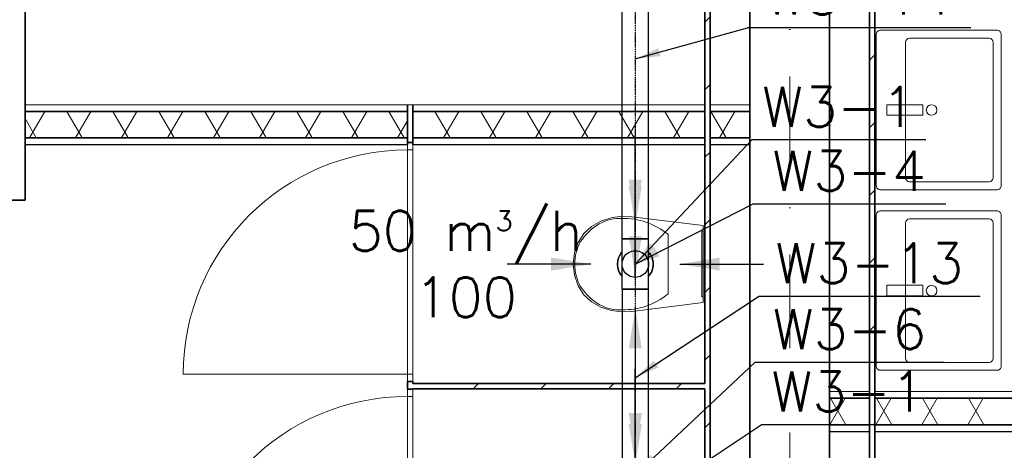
# Model space of a CAD drawing. Header units: millimetres. Extents: x -8078 to 234695, y -4319 to 602442.
# Tile 90 of 152: x 101070 to 104778, y 248821 to 250442. Entities that reach past the tile are written whole.
import ezdxf

# ---------------------------------------------------------------- set-up
doc = ezdxf.new("R2010")
doc.units = ezdxf.units.MM
doc.header["$MEASUREMENT"] = 0
doc.linetypes.add('DASHDOT', pattern=[1, 0.5, -0.25, 0, -0.25])
doc.linetypes.add('Kropki i Kreski', pattern=[6.702778, 3.527778, -1.763889, 0, -1.411111])
for name, color, linetype in [('#podkład', 252, 'Continuous'), ('- strefy pomieszczeń', 7, 'Continuous'), ('Drzwi Archicad', 7, 'Continuous'), ('FLUID-W3', 7, 'Continuous'), ('FLUID-W3-150-ARRDU', 7, 'Continuous'), ('FLUID-W3-150-ARRGR', 7, 'Continuous'), ('FLUID-W3-150-NUM', 7, 'Continuous'), ('FLUID-W3-SYM', 7, 'Continuous'), ('Konstrukcja - Siatka mod', 7, 'Continuous'), ('Konstrukcja - Ściany działowe', 7, 'Continuous'), ('Konstrukcja - Ściany nośne wew..P', 7, 'Continuous'), ('Wnętrze - Wyposażenie', 7, 'Continuous')]:
    doc.layers.add(name, color=color, linetype=linetype)
doc.styles.add('FDBES', font='simplex.shx')
doc.styles.add('STYL_AUTOMATYCZNY_6', font='txt')
doc.styles.add('STYL_AUTOMATYCZNY_9', font='txt')
doc.dimstyles.new('FDBES', dxfattribs={"dimscale": 50, "dimtxt": 4, "dimasz": 2.5, "dimexe": 0.8, "dimexo": 2, "dimgap": 1, "dimtad": 1, "dimdsep": 46, "dimtxsty": 'FDBES', "dimcen": 2.5, "dimclrd": 4, "dimclre": 5, "dimadec": 0, "dimazin": 0, "dimtfac": 1, "dimtmove": 0, "dimatfit": 3, "dimfxl": 1, "dimarcsym": 0})
pattern_1 = [(45, (-208051.03, 747718.21), (-127.27922, 127.27922), [])]
pattern_2 = [(0, (-208051.03, 747718.21), (0, 75), [0, -75])]
pattern_3 = [(60, (-208051.03, 747718.21), (-129.90381, 75), []), (120, (-208051.03, 747718.21), (129.90381, 75), [])]

# ---------------------------------------------------------------- blocks, each defined once
blk = doc.blocks.new('SDFGHB')
at = {"layer": 'Konstrukcja - Ściany działowe', "linetype": 'Continuous', "lineweight": 13}
h = blk.add_hatch(dxfattribs=at)
h.set_pattern_fill('Bloczki_ceramiczne_0001', color=252, style=0, pattern_type=2)
h.set_pattern_definition(pattern_1)
h.paths.add_polyline_path([(43277.6, 461800.5), (43277.6, 463660.5), (43257.6, 463660.5), (43257.6, 461800.5)])
h = blk.add_hatch(dxfattribs=at)
h.set_pattern_fill('Bloczki_ceramiczne_0001', color=252, style=0, pattern_type=2)
h.set_pattern_definition(pattern_1)
h.paths.add_polyline_path([(43877.6, 460720.5), (43897.6, 460720.5), (43897.6, 463520.5), (43877.6, 463520.5)])
h = blk.add_hatch(dxfattribs=at)
h.set_pattern_fill('Izolacja_miękka_0001', color=252, style=0, pattern_type=2)
h.set_pattern_definition(pattern_3)
h.paths.add_polyline_path([(42137.6, 461775.5), (40697.6, 461775.5), (40697.6, 461675.5), (42137.6, 461675.5)])
h = blk.add_hatch(dxfattribs=at)
h.set_pattern_fill('Izolacja_miękka_0001', color=252, style=0, pattern_type=2)
h.set_pattern_definition(pattern_3)
h.paths.add_polyline_path([(43257.6, 461775.5), (42157.6, 461775.5), (42157.6, 461675.5), (43257.6, 461675.5)])
h = blk.add_hatch(dxfattribs=at)
h.set_pattern_fill('Izolacja_miękka_0001', color=252, style=0, pattern_type=2)
h.set_pattern_definition(pattern_3)
h.paths.add_polyline_path([(43277.6, 461675.5), (43427, 461675.5), (43427, 461775.5), (43277.6, 461775.5)])
h = blk.add_hatch(dxfattribs=at)
h.set_pattern_fill('Gips_0001', color=252, style=0, pattern_type=2)
h.set_pattern_definition(pattern_2)
h.paths.add_polyline_path([(42137.6, 461675.5), (40697.6, 461675.5), (40697.6, 461650.5), (42137.6, 461650.5)])
h = blk.add_hatch(dxfattribs=at)
h.set_pattern_fill('Gips_0001', color=252, style=0, pattern_type=2)
h.set_pattern_definition(pattern_2)
h.paths.add_polyline_path([(43257.6, 461675.5), (42157.6, 461675.5), (42157.6, 461650.5), (43257.6, 461650.5)])
h = blk.add_hatch(dxfattribs=at)
h.set_pattern_fill('Bloczki_ceramiczne_0001', color=252, style=0, pattern_type=2)
h.set_pattern_definition(pattern_1)
h.paths.add_polyline_path([(43277.6, 461675.5), (43257.6, 461675.5), (43257.6, 461650.5), (43277.6, 461650.5)])
h = blk.add_hatch(dxfattribs=at)
h.set_pattern_fill('Bloczki_ceramiczne_0001', color=252, style=0, pattern_type=2)
h.set_pattern_definition(pattern_1)
h.paths.add_polyline_path([(43277.6, 458910.5), (43277.6, 461650.5), (43257.6, 461650.5), (43257.6, 458910.5)])
h = blk.add_hatch(dxfattribs=at)
h.set_pattern_fill('Gips_0001', color=252, style=0, pattern_type=2)
h.set_pattern_definition(pattern_2)
h.paths.add_polyline_path([(43277.6, 461650.5), (43427, 461650.5), (43427, 461675.5), (43277.6, 461675.5)])
h = blk.add_hatch(dxfattribs=at)
h.set_pattern_fill('Bloczki_ceramiczne_0001', color=252, style=0, pattern_type=2)
h.set_pattern_definition(pattern_1)
h.paths.add_polyline_path([(42157.6, 460730.5), (43257.6, 460730.5), (43257.6, 460750.5), (42157.6, 460750.5)])
h = blk.add_hatch(dxfattribs=at)
h.set_pattern_fill('Izolacja_miękka_0001', color=252, style=0, pattern_type=2)
h.set_pattern_definition(pattern_3)
h.paths.add_polyline_path([(43877.6, 460695.5), (43727.6, 460695.5), (43727.6, 460595.5), (43877.6, 460595.5)])
h = blk.add_hatch(dxfattribs=at)
h.set_pattern_fill('Izolacja_miękka_0001', color=252, style=0, pattern_type=2)
h.set_pattern_definition(pattern_3)
h.paths.add_polyline_path([(43897.6, 460695.5), (43897.6, 460595.5), (44777.6, 460595.5), (44777.6, 460695.5)])
h = blk.add_hatch(dxfattribs=at)
h.set_pattern_fill('Bloczki_ceramiczne_0001', color=252, style=0, pattern_type=2)
h.set_pattern_definition(pattern_1)
h.paths.add_polyline_path([(43877.6, 458910.5), (43897.6, 458910.5), (43897.6, 460570.5), (43877.6, 460570.5)])
at = {"layer": 'Drzwi Archicad', "color": 252, "linetype": 'Continuous', "lineweight": 13, "ltscale": 100}
for p, q in [((42137.6, 461630), (42137.6, 461658)), ((42137.6, 461658), (42157.6, 461658)), ((42157.6, 461658), (42157.6, 461618)), ((42157.6, 461630), (42137.6, 461630)), ((42137.6, 461630), (42137.6, 460786)), ((42157.6, 461630), (42137.6, 461630)), ((42157.6, 461618), (42157.6, 461630)), ((42157.6, 460786), (42157.6, 461630)), ((42157.6, 460786), (42157.6, 460798)), ((42157.6, 460798), (42157.6, 460758)), ((42137.6, 460786), (41293.6, 460786)), ((42137.6, 460758), (42137.6, 460786)), ((42137.6, 460786), (42157.6, 460786)), ((42137.6, 460786), (42157.6, 460786)), ((42157.6, 460758), (42137.6, 460758)), ((42137.6, 460702.1), (42137.6, 460730.1)), ((42137.6, 460730.1), (42157.6, 460730.1)), ((42157.6, 460730.1), (42157.6, 460690.1)), ((42157.6, 460702.1), (42137.6, 460702.1)), ((42137.6, 460702.1), (42137.6, 459858.1)), ((42157.6, 460702.1), (42137.6, 460702.1)), ((42157.6, 460690.1), (42157.6, 460702.1)), ((42157.6, 459858.1), (42157.6, 460702.1))]:
    blk.add_line(p, q, dxfattribs=at)
at = {"layer": 'Drzwi Archicad', "color": 252, "linetype": 'Continuous', "lineweight": 35, "ltscale": 100}
for p, q in [((42137.6, 461658), (42157.6, 461658)), ((42137.6, 461658), (42157.6, 461658)), ((40697.6, 461440.5), (40397.6, 461440.5)), ((42137.6, 460758), (42157.6, 460758)), ((42137.6, 460758), (42157.6, 460758)), ((42137.6, 460730.1), (42157.6, 460730.1)), ((42137.6, 460730.1), (42157.6, 460730.1))]:
    blk.add_line(p, q, dxfattribs=at)
at = {"layer": 'Drzwi Archicad', "color": 252, "linetype": 'Continuous', "lineweight": 13, "ltscale": 100}
for centre in [(42137.6, 460786), (42137.6, 459858.1)]:
    blk.add_arc(centre, 844, 90, 180, dxfattribs=at)
at = {"layer": 'Konstrukcja - Siatka mod', "color": 252, "linetype": 'Kropki i Kreski', "lineweight": 13, "ltscale": 100}
blk.add_line((43577.6, 457531.6), (43577.6, 474496.4), dxfattribs=at)
at = {"layer": 'Konstrukcja - Ściany działowe', "color": 252, "linetype": 'Continuous', "lineweight": 35, "ltscale": 100}
for p, q in [((42137.6, 461800.5), (42137.6, 461775.5)), ((42137.6, 461800.5), (42137.6, 461775.5)), ((42157.6, 461775.5), (42157.6, 461800.5)), ((42157.6, 461775.5), (42157.6, 461800.5)), ((43257.6, 461800.5), (43257.6, 461775.5)), ((43257.6, 461800.5), (43257.6, 461775.5)), ((43277.6, 461775.5), (43277.6, 461800.5)), ((43277.6, 461775.5), (43277.6, 461800.5)), ((42137.6, 461775.5), (40697.6, 461775.5)), ((42137.6, 461775.5), (42137.6, 461675.5)), ((42137.6, 461775.5), (42137.6, 461675.5)), ((42157.6, 461675.5), (42157.6, 461775.5)), ((42157.6, 461675.5), (42157.6, 461775.5)), ((43257.6, 461775.5), (42157.6, 461775.5)), ((43257.6, 461775.5), (43257.6, 461675.5)), ((43257.6, 461775.5), (43257.6, 461675.5)), ((43277.6, 461675.5), (43277.6, 461775.5)), ((43427, 461775.5), (43277.6, 461775.5)), ((43277.6, 461675.5), (43277.6, 461775.5)), ((40697.6, 461675.5), (42137.6, 461675.5)), ((42137.6, 461675.5), (42137.6, 461650.5)), ((42137.6, 461675.5), (42137.6, 461650.5)), ((42137.6, 461658), (42157.6, 461658)), ((42157.6, 461650.5), (42157.6, 461675.5)), ((42157.6, 461650.5), (42157.6, 461675.5)), ((42157.6, 461675.5), (43257.6, 461675.5)), ((43257.6, 461675.5), (43257.6, 461650.5)), ((43257.6, 461675.5), (43257.6, 461650.5)), ((43277.6, 461650.5), (43277.6, 461675.5)), ((43277.6, 461675.5), (43427, 461675.5)), ((43277.6, 461650.5), (43277.6, 461675.5)), ((42137.6, 460758), (42157.6, 460758)), ((42137.6, 460730.1), (42157.6, 460730.1)), ((43877.6, 460720.5), (43877.6, 460695.5)), ((43877.6, 460720.5), (43877.6, 460695.5)), ((43897.6, 460695.5), (43897.6, 460720.5)), ((43897.6, 460695.5), (43897.6, 460720.5)), ((43877.6, 460695.5), (43727.6, 460695.5)), ((43877.6, 460695.5), (43877.6, 460595.5)), ((43877.6, 460695.5), (43877.6, 460595.5)), ((43897.6, 460595.5), (43897.6, 460695.5)), ((43897.6, 460595.5), (43897.6, 460695.5)), ((44777.6, 460695.5), (43897.6, 460695.5)), ((43727.6, 460595.5), (43877.6, 460595.5)), ((43877.6, 460595.5), (43877.6, 460570.5)), ((43877.6, 460595.5), (43877.6, 460570.5)), ((43897.6, 460570.5), (43897.6, 460595.5)), ((43897.6, 460570.5), (43897.6, 460595.5)), ((43897.6, 460595.5), (44777.6, 460595.5))]:
    blk.add_line(p, q, dxfattribs=at)
at = {"layer": 'Konstrukcja - Ściany działowe', "color": 252, "linetype": 'Continuous', "lineweight": 13, "ltscale": 100}
blk.add_line((42157.6, 461800.5), (42137.6, 461800.5), dxfattribs=at)
at = {"layer": 'Konstrukcja - Ściany działowe', "color": 252, "linetype": 'Continuous', "lineweight": 35, "ltscale": 100, "flags": 128}
for points in [[(43257.6, 463660.5), (43257.6, 461800.5)], [(43277.6, 461800.5), (43277.6, 463660.5)], [(43877.6, 463520.5), (43877.6, 460720.5)], [(43897.6, 460720.5), (43897.6, 463520.5)], [(40697.6, 461675.5), (40697.6, 461775.5)], [(43427, 461675.5), (43427, 461775.5)], [(43257.6, 461650.5), (43257.6, 460750.5)], [(43277.6, 458910.5), (43277.6, 461650.5)], [(42137.6, 460758), (42137.6, 460730.1)], [(42157.6, 460750.5), (42157.6, 460758)], [(43257.6, 460750.5), (42157.6, 460750.5)], [(42157.6, 460730.1), (42157.6, 460730.5)], [(42157.6, 460730.5), (43257.6, 460730.5)], [(43257.6, 460730.5), (43257.6, 459830.5)], [(43727.6, 460595.5), (43727.6, 460695.5)], [(43877.6, 460570.5), (43877.6, 458910.5)], [(43897.6, 458910.5), (43897.6, 460570.5)]]:
    blk.add_lwpolyline(points, dxfattribs=at)
at = {"layer": 'Konstrukcja - Ściany działowe', "color": 252, "linetype": 'Continuous', "lineweight": 13, "ltscale": 100, "flags": 128}
for points in [[(43257.6, 461800.5), (40697.6, 461800.5)], [(43427, 461800.5), (43277.6, 461800.5)], [(40697.6, 461650.5), (40697.6, 461675.5)], [(43427, 461650.5), (43427, 461675.5)], [(43877.6, 460720.5), (43727.6, 460720.5)], [(44777.6, 460720.5), (43897.6, 460720.5)], [(43727.6, 460570.5), (43727.6, 460595.5)]]:
    blk.add_lwpolyline(points, dxfattribs=at)
at = {"layer": 'Konstrukcja - Ściany działowe', "color": 252, "linetype": 'Continuous', "lineweight": 25, "ltscale": 100, "flags": 128}
for points in [[(40697.6, 461775.5), (40697.6, 461800.5)], [(43427, 461775.5), (43427, 461800.5)], [(40697.6, 461650.5), (42137.6, 461650.5)], [(42157.6, 461650.5), (43257.6, 461650.5)], [(43277.6, 461650.5), (43427, 461650.5)], [(43727.6, 460695.5), (43727.6, 460720.5)], [(43727.6, 460570.5), (43877.6, 460570.5)], [(43897.6, 460570.5), (44777.6, 460570.5)]]:
    blk.add_lwpolyline(points, dxfattribs=at)
at = {"layer": 'Konstrukcja - Ściany nośne wew..P', "color": 252, "linetype": 'Continuous', "lineweight": 35, "ltscale": 100}
blk.add_line((40697.6, 461440.5), (40397.6, 461440.5), dxfattribs=at)
at = {"layer": 'Konstrukcja - Ściany nośne wew..P', "color": 252, "linetype": 'Continuous', "lineweight": 35, "ltscale": 100, "flags": 128}
for points in [[(40697.6, 461440.5), (40697.6, 463660.5)], [(43427.6, 463370.6), (43427.6, 459210.4)], [(43727.6, 459210.4), (43727.6, 463370.6)]]:
    blk.add_lwpolyline(points, dxfattribs=at)
at = {"layer": 'Wnętrze - Wyposażenie', "color": 252, "linetype": 'Continuous', "lineweight": 13, "ltscale": 100}
for p, q in [((44028.5, 462050.5), (44328.5, 462050.5)), ((44013.5, 461525.5), (44013.5, 462035.5)), ((44343.5, 462035.5), (44343.5, 461525.5)), ((44328.5, 461510.5), (44028.5, 461510.5)), ((44013.5, 460845.5), (44013.5, 461355.5)), ((44028.5, 461370.5), (44328.5, 461370.5)), ((44343.5, 461355.5), (44343.5, 460845.5)), ((43119.1, 461312.5), (43119.1, 461200.4)), ((43119.1, 461200.4), (43119.1, 461088.4)), ((44328.5, 460830.5), (44028.5, 460830.5))]:
    blk.add_line(p, q, dxfattribs=at)
at = {"layer": 'Wnętrze - Wyposażenie', "color": 252, "linetype": 'Continuous', "lineweight": 13, "ltscale": 100, "flags": 128}
for points in [[(43903.5, 461495.5), (43903.5, 462065.5, -0.414214), (43918.5, 462080.5), (44358.5, 462080.5, -0.414214), (44373.5, 462065.5), (44373.5, 461495.5, -0.414214), (44358.5, 461480.5), (43918.5, 461480.5, -0.414214)], [(43903.5, 460815.5), (43903.5, 461385.5, -0.414214), (43918.5, 461400.5), (44358.5, 461400.5, -0.414214), (44373.5, 461385.5), (44373.5, 460815.5, -0.414214), (44358.5, 460800.5), (43918.5, 460800.5, -0.414214)]]:
    blk.add_lwpolyline(points, format="xyb", close=True, dxfattribs=at)
for points in [[(44078.5, 461760.5), (44078.5, 461800.5), (43943.5, 461800.5), (43943.5, 461760.5)], [(42904.4, 461026.2), (42866.3, 461038.9), (42830.4, 461058.5), (42801.9, 461084.8), (42780.1, 461118.8), (42766.3, 461158.2), (42761.6, 461200.4), (42766.3, 461242.7), (42780.1, 461282.1), (42801.9, 461316), (42830.4, 461342.4), (42866.3, 461361.9), (42904.4, 461374.7), (42943.7, 461380.3), (42983.3, 461378.7), (43251.6, 461345.4), (43251.6, 461055.4), (42983.3, 461022.1), (42943.7, 461020.5)], [(43251.6, 461323.4), (43251.6, 461077.4), (43246.6, 461077.4), (43246.6, 461323.4)], [(44078.5, 461080.5), (44078.5, 461120.5), (43943.5, 461120.5), (43943.5, 461080.5)]]:
    blk.add_lwpolyline(points, close=True, dxfattribs=at)
at = {"layer": 'Wnętrze - Wyposażenie', "color": 252, "linetype": 'Continuous', "lineweight": 13, "ltscale": 100}
for centre in [(44111.7, 461780.5), (44111.7, 461100.5)]:
    blk.add_circle(centre, 20, dxfattribs=at)
for centre, start, end in [((44028.5, 462035.5), 89.9991, 179.9991), ((44328.5, 462035.5), 359.9991, 89.9991), ((44028.5, 461525.5), 179.9991, 269.9991), ((44328.5, 461525.5), 269.9991, 359.9991), ((44028.5, 461355.5), 89.9991, 179.9991), ((44328.5, 461355.5), 359.9991, 89.9991), ((44028.5, 460845.5), 179.9991, 269.9991), ((44328.5, 460845.5), 269.9991, 359.9991)]:
    blk.add_arc(centre, 15, start, end, dxfattribs=at)
for centre, major_axis, start_param, end_param in [((42935.9, 461108.4), (0, 264.2), 6.227458, 7.128046), ((42954.5, 460935), (0, 437.4), 5.753783, 6.306803), ((42874.3, 461199.6), (0, 142.5), 0.938292, 1.564935), ((42874.3, 461201.3), (0, 142.5), 1.576657, 2.203301), ((42935.9, 461292.5), (0, 264.2), 2.296735, 3.197324), ((42954.5, 461465.9), (0, 437.4), 3.117977, 3.670997)]:
    blk.add_ellipse(centre, major_axis=major_axis, ratio=0.744822, start_param=start_param, end_param=end_param, dxfattribs=at)
at = {"layer": '- strefy pomieszczeń', "color": 252, "linetype": 'Continuous', "lineweight": 13, "char_height": 200, "attachment_point": 1}
for s, insert, style in [('\\A1;{\\pql;\\pt0,500;\\fGeneva CE|b1|i0|c0|p0;\\W1.000000;WC M\\fGeneva CE|b1|i0|c0|p0;\\W1.000000;\\A1{\\H.66x;\\S^  ;}\\fGeneva CE|b1|i0|c0|p0;\\W1.000000;\\fGeneva CE|b1|i0|c0|p0;\\W1.000000;\\A1{\\H.66x;\\S^  ;}}', (41352.7, 462889.5), 'STYL_AUTOMATYCZNY_9'), ('\\A1;{\\pql;\\pt0,500;\\fGeneva CE|b0|i0|c0|p0;\\W1.000000;A: 4,84\\fGeneva CE|b0|i0|c0|p0;\\W1.000000;\\A1{\\H.66x;\\S^  ;}\\fGeneva CE|b0|i0|c0|p0;\\W1.000000; m\\fGeneva CE|b0|i0|c0|p0;\\W1.000000;\\A1{\\H.66x;\\S2^  ;}}', (41452.7, 462505.1), 'STYL_AUTOMATYCZNY_6')]:
    blk.add_mtext(s, dxfattribs=dict(at, insert=insert, style=style))
blk = doc.blocks.new('*U86087')
at = {"color": 14, "linetype": 'Continuous', "lineweight": -2}
for p, q in [((-677.5, 50), (-677.5, 49.8)), ((-677.5, 49.8), (-677.5, 0)), ((677.5, 49.8), (677.5, 50)), ((677.5, 0), (677.5, 49.8)), ((-677.5, 0), (-677.5, -49.8)), ((677.5, -49.8), (677.5, 0)), ((-677.5, -49.8), (-677.5, -50)), ((677.5, -50), (677.5, -49.8))]:
    blk.add_line(p, q, dxfattribs=at)
at = {"color": 0, "linetype": 'ByBlock', "lineweight": -2}
for p, q in [((677.5, 50), (-677.5, 50)), ((677.5, -50), (-677.5, -50))]:
    blk.add_line(p, q, dxfattribs=at)
at = {"layer": 'FLUID-W3-SYM', "color": 2, "linetype": 'DASHDOT', "lineweight": -3}
blk.add_line((-677.5, 0), (677.5, 0), dxfattribs=at)
blk = doc.blocks.new('*U86083')
at = {"color": 14, "linetype": 'Continuous', "lineweight": -2}
for p, q in [((-95, 0, 50), (-95, 0)), ((-95, 0), (-95, 0, -50)), ((95, 0), (95, 0, 50)), ((95, 0, -50), (95, 0))]:
    blk.add_line(p, q, dxfattribs=at)
at = {"color": 0, "linetype": 'ByBlock', "lineweight": -2}
for p, q in [((0, 0, 50), (-95, 0, 50)), ((0, 0, -50), (-95, 0, -50)), ((95, 0, 50), (0, 0, 50)), ((95, 0, -50), (0, 0, -50))]:
    blk.add_line(p, q, dxfattribs=at)
at = {"color": 14, "linetype": 'Continuous', "lineweight": -3, "extrusion": (-1.45703e-13, 1, -4.39809e-13)}
for major_axis in [(-50, 0), (50, 0)]:
    blk.add_ellipse((0, 0), major_axis=major_axis, ratio=1, start_param=0, end_param=3.141593, dxfattribs=at)
at = {"layer": 'FLUID-W3-SYM', "color": 2, "linetype": 'DASHDOT', "lineweight": -3}
for p in [(-95, 0), (94.9, 0)]:
    blk.add_line(p, (95, 0), dxfattribs=at)
blk = doc.blocks.new('*U86080')
at = {"color": 0, "linetype": 'ByBlock', "lineweight": -2}
for major_axis, end_param in [((-50, 45.3), 1.473248), ((67.5, 0), 0.736624), ((50, -45.3), 0.736624)]:
    blk.add_ellipse((0, 0), major_axis=major_axis, ratio=1, start_param=0, end_param=end_param, dxfattribs=at)
at = {"color": 0, "linetype": 'ByBlock', "lineweight": -2, "extrusion": (6.12323e-17, 5.28103e-29, -1)}
blk.add_ellipse((0, 0), major_axis=(-67.5, 0), ratio=1, start_param=0, end_param=0.736624, dxfattribs=at)
at = {"color": 0, "linetype": 'ByBlock', "lineweight": -2, "extrusion": (1.44092e-16, 1.3068e-16, -1)}
for major_axis in [(50, 45.3), (-50, -45.3)]:
    blk.add_ellipse((0, 0), major_axis=major_axis, ratio=1, start_param=0, end_param=0.736624, dxfattribs=at)
at = {"color": 0, "linetype": 'ByBlock', "lineweight": -2, "extrusion": (6.12323e-17, -5.28888e-29, -1)}
blk.add_ellipse((0, 0), major_axis=(67.5, 0), ratio=1, start_param=0, end_param=0.736624, dxfattribs=at)
blk = doc.blocks.new('*U86081')
at = {"color": 0, "linetype": 'ByBlock', "lineweight": -2}
for p, q in [((333, 0, -50), (-333, 0, -50)), ((-333, 0, 50), (333, 0, 50))]:
    blk.add_line(p, q, dxfattribs=at)
at = {"color": 14, "linetype": 'Continuous', "lineweight": -2}
for p, q in [((333, 0, 49.8), (333, 0, -49.8)), ((333, 0, 50), (333, 0, 49.8)), ((333, 0, -49.8), (333, 0, -50)), ((-333, 0, -49.8), (-333, 0, 49.8)), ((-333, 0, -50), (-333, 0, -49.8)), ((-333, 0, 49.8), (-333, 0, 50))]:
    blk.add_line(p, q, dxfattribs=at)
at = {"layer": 'FLUID-W3-SYM', "color": 2, "linetype": 'DASHDOT', "lineweight": -3}
for q in [(333, 0), (-332.9, 0)]:
    blk.add_line((-333, 0), q, dxfattribs=at)
blk = doc.blocks.new('*U56715')
at = {"color": 5, "lineweight": -2}
blk.add_leader([(0, 0), (0, 315)], dimstyle='FDBES', override={"dimscale": 60, "dimclrd": 5}, dxfattribs=at)
blk = doc.blocks.new('*U56639')
at = {"color": 5, "lineweight": -2}
blk.add_leader([(0, 0), (0, -315)], dimstyle='FDBES', override={"dimscale": 60, "dimclrd": 5}, dxfattribs=at)
blk = doc.blocks.new('*U56714')
at = {"color": 5, "lineweight": -2}
blk.add_leader([(0, 0), (0, -315)], dimstyle='FDBES', override={"dimscale": 60, "dimclrd": 5}, dxfattribs=at)
blk = doc.blocks.new('*U56709')
at = {"color": 5, "lineweight": -2}
blk.add_leader([(0, 0), (-315, 0)], dimstyle='FDBES', override={"dimscale": 60, "dimclrd": 5}, dxfattribs=at)
blk = doc.blocks.new('*U56695')
at = {"color": 5, "lineweight": -2}
blk.add_leader([(0, 0), (315, 0)], dimstyle='FDBES', override={"dimscale": 60, "dimclrd": 5}, dxfattribs=at)
blk = doc.blocks.new('*U56696')
at = {"color": 5, "lineweight": -2}
blk.add_leader([(0, 0), (-315, 0)], dimstyle='FDBES', override={"dimscale": 60, "dimclrd": 5}, dxfattribs=at)
blk = doc.blocks.new('*U56697')
at = {"color": 5, "lineweight": -2}
blk.add_leader([(0, 0), (0, 315)], dimstyle='FDBES', override={"dimscale": 60, "dimclrd": 5}, dxfattribs=at)
blk = doc.blocks.new('*U56698')
at = {"color": 5, "lineweight": -2}
blk.add_leader([(0, 0), (0, -315)], dimstyle='FDBES', override={"dimscale": 60, "dimclrd": 5}, dxfattribs=at)
blk = doc.blocks.new('*U56656')
at = {"color": 5, "lineweight": -2}
blk.add_leader([(0, 0), (0, -315)], dimstyle='FDBES', override={"dimscale": 60, "dimclrd": 5}, dxfattribs=at)
blk = doc.blocks.new('*U86323')
at = {"color": 7, "lineweight": -2}
blk.add_line((1129.5, 315), (473.8, 315), dxfattribs=at)
at = {"color": 0, "lineweight": -2, "insert": (801.6, 315), "char_height": 150, "attachment_point": 5, "style": 'FDBES'}
blk.add_mtext('W3-1\\P ', dxfattribs=at)
at = {"color": 7, "lineweight": -2}
blk.add_leader([(0, 0), (473.8, 315)], dimstyle='FDBES', override={"dimscale": 37.5, "dimclrd": 7, "dimclre": 7}, dxfattribs=at)
blk = doc.blocks.new('*U86324')
at = {"color": 7, "lineweight": -2}
blk.add_line((1163, 423), (450.2, 423), dxfattribs=at)
at = {"color": 0, "lineweight": -2, "insert": (806.6, 423), "char_height": 150, "attachment_point": 5, "style": 'FDBES'}
blk.add_mtext('W3-6\\P ', dxfattribs=at)
at = {"color": 7, "lineweight": -2}
blk.add_leader([(0, 0), (450.2, 423)], dimstyle='FDBES', override={"dimscale": 37.5, "dimclrd": 7, "dimclre": 7}, dxfattribs=at)
blk = doc.blocks.new('*U86325')
at = {"color": 7, "lineweight": -2}
blk.add_line((1298.8, 306.1), (464.5, 306.1), dxfattribs=at)
at = {"color": 0, "lineweight": -2, "insert": (881.6, 306.1), "char_height": 150, "attachment_point": 5, "style": 'FDBES'}
blk.add_mtext('W3-13\\P ', dxfattribs=at)
at = {"color": 7, "lineweight": -2}
blk.add_leader([(0, 0), (464.5, 306.1)], dimstyle='FDBES', override={"dimscale": 37.5, "dimclrd": 7, "dimclre": 7}, dxfattribs=at)
blk = doc.blocks.new('*U86326')
at = {"color": 7, "lineweight": -2}
blk.add_line((1169, 226.1), (441.9, 226.1), dxfattribs=at)
at = {"color": 0, "lineweight": -2, "insert": (805.5, 226.1), "char_height": 150, "attachment_point": 5, "style": 'FDBES'}
blk.add_mtext('W3-4\\P ', dxfattribs=at)
at = {"color": 7, "lineweight": -2}
blk.add_leader([(0, 0), (441.9, 226.1)], dimstyle='FDBES', override={"dimscale": 37.5, "dimclrd": 7, "dimclre": 7}, dxfattribs=at)
blk = doc.blocks.new('*U86327')
at = {"color": 7, "lineweight": -2}
blk.add_line((1094.4, 467.2), (438.7, 467.2), dxfattribs=at)
at = {"color": 0, "lineweight": -2, "insert": (766.6, 467.2), "char_height": 150, "attachment_point": 5, "style": 'FDBES'}
blk.add_mtext('W3-1\\P ', dxfattribs=at)
at = {"color": 7, "lineweight": -2}
blk.add_leader([(0, 0), (438.7, 467.2)], dimstyle='FDBES', override={"dimscale": 37.5, "dimclrd": 7, "dimclre": 7}, dxfattribs=at)
blk = doc.blocks.new('*U86328')
at = {"color": 7, "lineweight": -2}
blk.add_line((1263.3, 117.5), (421.9, 117.5), dxfattribs=at)
at = {"color": 0, "lineweight": -2, "insert": (842.6, 117.5), "char_height": 150, "attachment_point": 5, "style": 'FDBES'}
blk.add_mtext('W3-14\\P ', dxfattribs=at)
at = {"color": 7, "lineweight": -2}
blk.add_leader([(0, 0), (421.9, 117.5)], dimstyle='FDBES', override={"dimscale": 37.5, "dimclrd": 7, "dimclre": 7}, dxfattribs=at)

msp = doc.modelspace()

# ---------------------------------------------------------------- block references
at = {"layer": '#podkład'}
msp.add_blockref('SDFGHB', (60392.7, -211678.7), dxfattribs=at)
at = {"layer": 'FLUID-W3', "color": 144, "linetype": 'Continuous', "rotation": 270}
msp.add_blockref('*U86087', (103388.6, 250294.3, -444.8), dxfattribs=at)
at = {"layer": 'FLUID-W3', "color": 144, "linetype": 'Continuous', "extrusion": (1, -1.83697e-16, 6.12323e-17), "rotation": 180}
msp.add_blockref('*U86083', (249521.8, -444.8, 103388.6), dxfattribs=at)
at = {"layer": 'FLUID-W3', "color": 144, "linetype": 'Continuous', "extrusion": (6.12323e-17, -2.22045e-16, -1), "rotation": 180}
msp.add_blockref('*U86080', (-103388.6, 249521.8, 539.8), dxfattribs=at)
at = {"layer": 'FLUID-W3', "color": 144, "linetype": 'Continuous', "extrusion": (-1, 1.83697e-16, -1.83697e-16), "rotation": 360}
msp.add_blockref('*U86081', (-249093.9, -444.8, -103388.6), dxfattribs=at)
at = {"layer": 'FLUID-W3-150-ARRDU'}
for name, p, rotation in [('*U56709', (103388.6, 249666.8, -444.8), 270), ('*U56714', (103388.6, 249476.8, -444.8), 180), ('*U56715', (103388.6, 248810.9, -444.8), 360), ('*U56639', (103388.6, 248556.8, -444.8), 180)]:
    msp.add_blockref(name, p, dxfattribs=dict(at, rotation=rotation))
at = {"layer": 'FLUID-W3-150-ARRGR', "rotation": 180}
for name, p in [('*U56698', (103388.6, 249689.3, -559.8)), ('*U56695', (103221.1, 249521.8, -559.8)), ('*U56696', (103556.1, 249521.8, -559.8)), ('*U56697', (103388.6, 249354.3, -559.8)), ('*U56656', (103388.6, 248769.3, -574.8))]:
    msp.add_blockref(name, p, dxfattribs=at)
at = {"layer": 'FLUID-W3-150-NUM', "linetype": 'ByBlock', "lineweight": -2}
for name, p in [('*U86328', (103388.6, 250294.3, -444.8)), ('*U86327', (103388.6, 249521.8, -539.8)), ('*U86326', (103388.6, 249521.8, -444.8)), ('*U86325', (103388.6, 249093.9, -444.8)), ('*U86324', (103388.6, 248728.8, -444.8)), ('*U86323', (103388.6, 248601.8, -554.8))]:
    msp.add_blockref(name, p, dxfattribs=at)

# ---------------------------------------------------------------- texts
at = {"layer": 'FLUID-W3-150-ARRGR', "color": 7, "insert": (102749.7, 249521.8, -559.8), "char_height": 150, "attachment_point": 5, "style": 'FDBES'}
msp.add_mtext('50 m{\\A2;\\H0.5x;3}/h\\P100', dxfattribs=at)

doc.saveas('drawing.dxf')
